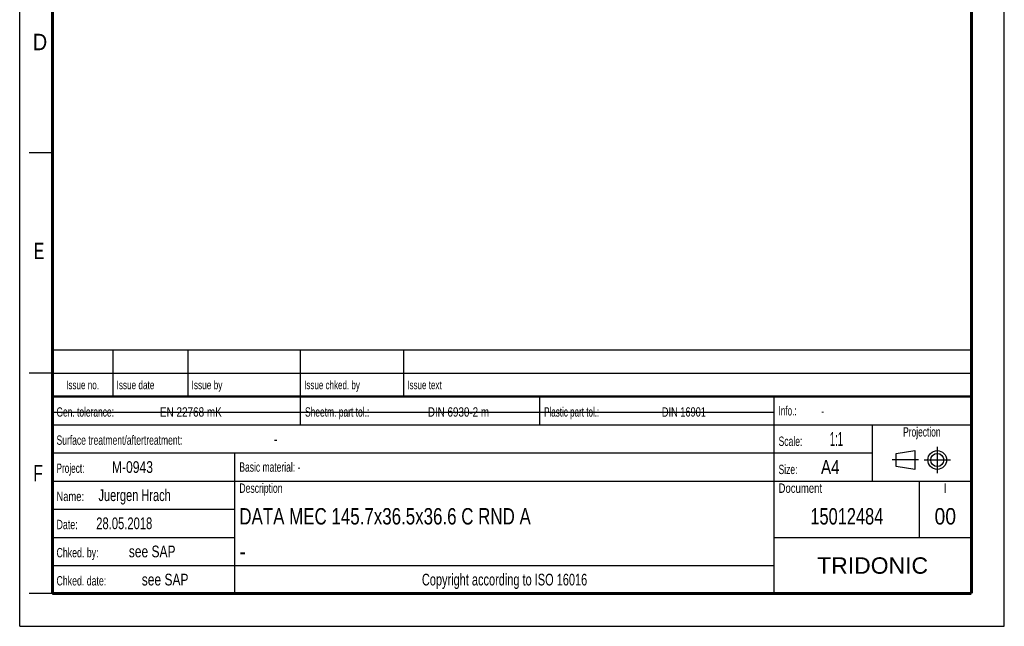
# Model space of a CAD drawing. Header units: millimetres. Extents: x 0 to 210, y 0 to 297.
# Tile 1 of 2: x 0 to 210, y 0 to 129. Entities that reach past the tile are written whole.
import ezdxf
from ezdxf.enums import TextEntityAlignment as Align

# ---------------------------------------------------------------- set-up
doc = ezdxf.new("R2010")
doc.units = ezdxf.units.MM
doc.header["$LTSCALE"] = 19.36
doc.linetypes.add('CENTER', pattern=[0.6, 0.375, -0.075, 0.075, -0.075])
doc.layers.get('0').update_dxf_attribs({"linetype": 'CONTINUOUS'})
doc.layers.add('DEFAULT_1', color=7, linetype='CENTER')
doc.layers.add('Z_NOTICE', color=7, linetype='CONTINUOUS')
doc.styles.get("Standard").update_dxf_attribs({"font": 'txt', "width": 0.7})
doc.styles.add('TEXTSTYLE_2', font='txt', dxfattribs={"width": 0.75})
doc.styles.add('TEXTSTYLE_4', font='arial.ttf')

# ---------------------------------------------------------------- blocks, each defined once
blk = doc.blocks.new('PROJEKTIONSMETHODE_BL0', base_point=(192.31, 35.47))
at = {"color": 2, "linetype": 'CONTINUOUS'}
for p, q in [((186.91, 36.87), (190.91, 37.47)), ((186.91, 34.07), (186.91, 36.87)), ((190.91, 37.47), (190.91, 33.47)), ((190.91, 33.47), (186.91, 34.07))]:
    blk.add_line(p, q, dxfattribs=at)
for radius in [2, 1.4]:
    blk.add_circle((195.71, 35.47), radius, dxfattribs=at)
at = {"layer": 'DEFAULT_1', "color": 2, "linetype": 'CENTER'}
for p, q in [((195.71, 38.27), (195.71, 32.67)), ((191.71, 35.47), (186.11, 35.47)), ((192.91, 35.47), (198.5, 35.47))]:
    blk.add_line(p, q, dxfattribs=at)

msp = doc.modelspace()

# ---------------------------------------------------------------- linework, layer by layer
at = {"color": 2, "linetype": 'CONTINUOUS'}
for p, q in [((0, 0), (0, 297)), ((210, 0), (210, 297)), ((7, 101), (2, 101)), ((6.9136, 48.9602), (6.9136, 58.9602)), ((6.9136, 58.9602), (202.9136, 58.9602)), ((19.9136, 48.9602), (19.9136, 58.9602)), ((35.9136, 48.9602), (35.9136, 58.9602)), ((59.9136, 48.9602), (59.9136, 58.9602)), ((81.9136, 48.9602), (81.9136, 58.9602)), ((202.9136, 48.9602), (202.9136, 58.9602)), ((7, 54), (2, 54)), ((6.9136, 53.9602), (202.9136, 53.9602)), ((6.9135, 6.9601), (6.9135, 48.9601)), ((6.9135, 48.9601), (202.9135, 48.9601)), ((6.9136, 48.9602), (202.9136, 48.9602)), ((59.9135, 42.9601), (59.9135, 48.9601)), ((110.9135, 42.9601), (110.9135, 48.9601)), ((160.9135, 6.9601), (160.9135, 48.9601)), ((202.9135, 6.9601), (202.9135, 48.9601)), ((6.9135, 42.9601), (202.9135, 42.9601)), ((181.9135, 30.9601), (181.9135, 42.9601)), ((6.9135, 36.9601), (181.9135, 36.9601)), ((45.9135, 6.9601), (45.9135, 36.9601)), ((6.9135, 30.9601), (202.9135, 30.9601)), ((191.9135, 18.9601), (191.9135, 30.9601)), ((6.9135, 24.9601), (45.9135, 24.9601)), ((6.9135, 18.9601), (45.9135, 18.9601)), ((160.9135, 18.9601), (202.9135, 18.9601)), ((6.9135, 12.9601), (160.9135, 12.9601)), ((7, 7), (2, 7)), ((6.9135, 6.9601), (202.9135, 6.9601)), ((0, 0), (210, 0))]:
    msp.add_line(p, q, dxfattribs=at)
at = {"color": 7, "linetype": 'CONTINUOUS'}
msp.add_line((6.9487, 45.6927), (160.7487, 45.6927), dxfattribs=at)
for points, const_width in [([(7, 7), (7, 290)], 0.7), ([(203, 7), (203, 290)], 0.7), ([(7, 49), (203, 49)], 0.5), ([(7, 7), (203, 7)], 0.7)]:
    msp.add_lwpolyline(points, dxfattribs=dict(at, const_width=const_width))

# ---------------------------------------------------------------- block references
at = {"color": 2, "linetype": 'CONTINUOUS'}
msp.add_blockref('PROJEKTIONSMETHODE_BL0', (192.3051, 35.4697), dxfattribs=at)

# ---------------------------------------------------------------- texts
at = {"color": 5, "linetype": 'CONTINUOUS', "style": 'TEXTSTYLE_2'}
for s, width, p in [('D', 0.904762, (2.8073, 122.8572)), ('E', 0.714286, (3.0025, 78.3025)), ('F', 0.714286, (2.9222, 30.897))]:
    msp.add_text(s, height=3.5, dxfattribs=dict(at, width=width)).set_placement(p)
at = {"layer": 'Z_NOTICE', "color": 5, "linetype": 'CONTINUOUS', "style": 'TEXTSTYLE_2'}
for s, height, width, p in [('Issue date ', 1.8, 0.725108, (20.6636, 50.5602)), ('Issue by ', 1.8, 0.732804, (36.6636, 50.5602)), ('Issue chked. by', 1.8, 0.711111, (60.6636, 50.5602)), ('Issue text ', 1.8, 0.712121, (82.6636, 50.5602)), ('Gen. tolerance:', 2, 0.669841, (7.851, 44.7101)), ('EN 22768 mK', 2, 0.792208, (29.9106, 44.7101)), ('Sheetm. part tol.:', 2, 0.67328, (60.851, 44.7101)), ('DIN 6930-2 m', 2, 0.78373, (87.0534, 44.7101)), ('Plastic part tol.:', 2, 0.642857, (111.851, 44.7101)), ('DIN 16901', 2, 0.73545, (136.9582, 44.7101)), ('Info.: ', 2, 0.64966, (161.851, 44.9601)), ('Surface treatment/aftertreatment: ', 2, 0.681373, (7.851, 38.7101)), ('Scale:  ', 2, 0.684524, (161.851, 38.4601)), ('1:1', 3, 0.5, (172.8034, 38.4601)), ('-', 2.5, 0.714286, (54.1844, 38.7101)), ('Project: ', 2, 0.656085, (7.851, 32.7101)), ('M-0943', 2.5, 0.77381, (19.6606, 32.7101)), ('Basic material: -', 2, 0.677871, (46.851, 32.9601)), ('Size: ', 2, 0.678571, (161.851, 32.4601)), (' A4', 3, 0.809524, (169.9939, 32.4601)), ('Juergen Hrach', 2.5, 0.703297, (16.8034, 26.7101)), ('Description', 2, 0.688312, (46.851, 28.4601)), ('Document', 2, 0.761905, (161.851, 28.4601)), ('Name: ', 2, 0.746032, (7.851, 26.7101)), ('28.05.2018', 2.5, 0.714286, (16.3272, 20.7101)), ('Date: ', 2, 0.706349, (7.851, 20.7101)), ('Chked. by: ', 2, 0.701299, (7.851, 14.7101)), ('see SAP', 2.5, 0.765306, (23.2796, 14.7101)), ('Chked. date: ', 2, 0.699634, (7.851, 8.7101)), ('see SAP', 2.5, 0.765306, (26.0415, 8.7101))]:
    msp.add_text(s, height=height, dxfattribs=dict(at, width=width)).set_placement(p)
for s, height, width, p in [('Issue no.', 1.8, 0.719577, (13.4136, 50.5602)), ('Projection', 2, 0.671429, (192.4135, 40.4601)), ('I', 2, 0.833333, (197.4135, 28.4601)), ('Copyright according to ISO 16016', 2.5, 0.700149, (103.4135, 8.7101))]:
    msp.add_text(s, height=height, dxfattribs=dict(at, width=width)).set_placement(p, align=Align.CENTER)
at = {"layer": 'Z_NOTICE', "color": 5, "linetype": 'CONTINUOUS', "width": 0.714286}
msp.add_text('-', height=1.8, dxfattribs=at).set_placement((170.9463, 44.9601))
at = {"layer": 'Z_NOTICE', "color": 7, "linetype": 'CONTINUOUS', "width": 0.770833}
msp.add_text('DATA MEC 145.7x36.5x36.6 C RND A', height=3.5, dxfattribs=at).set_placement((46.851, 21.7101))
at = {"layer": 'Z_NOTICE', "color": 7, "linetype": 'CONTINUOUS', "style": 'TEXTSTYLE_2'}
for s, width, p in [('15012484', 0.747024, (176.4135, 21.7101)), ('00', 0.880952, (197.4135, 21.7101))]:
    msp.add_text(s, height=3.5, dxfattribs=dict(at, width=width)).set_placement(p, align=Align.CENTER)
at = {"layer": 'Z_NOTICE', "color": 7, "linetype": 'CONTINUOUS', "style": 'TEXTSTYLE_2', "width": 0.904762}
msp.add_text('-', height=3.5, dxfattribs=at).set_placement((46.851, 14.2101))
at = {"layer": 'Z_NOTICE', "color": 5, "linetype": 'CONTINUOUS', "style": 'TEXTSTYLE_4'}
msp.add_text('TRIDONIC', height=3.5, dxfattribs=at).set_placement((181.9135, 11.2101), align=Align.CENTER)

doc.saveas('drawing.dxf')
